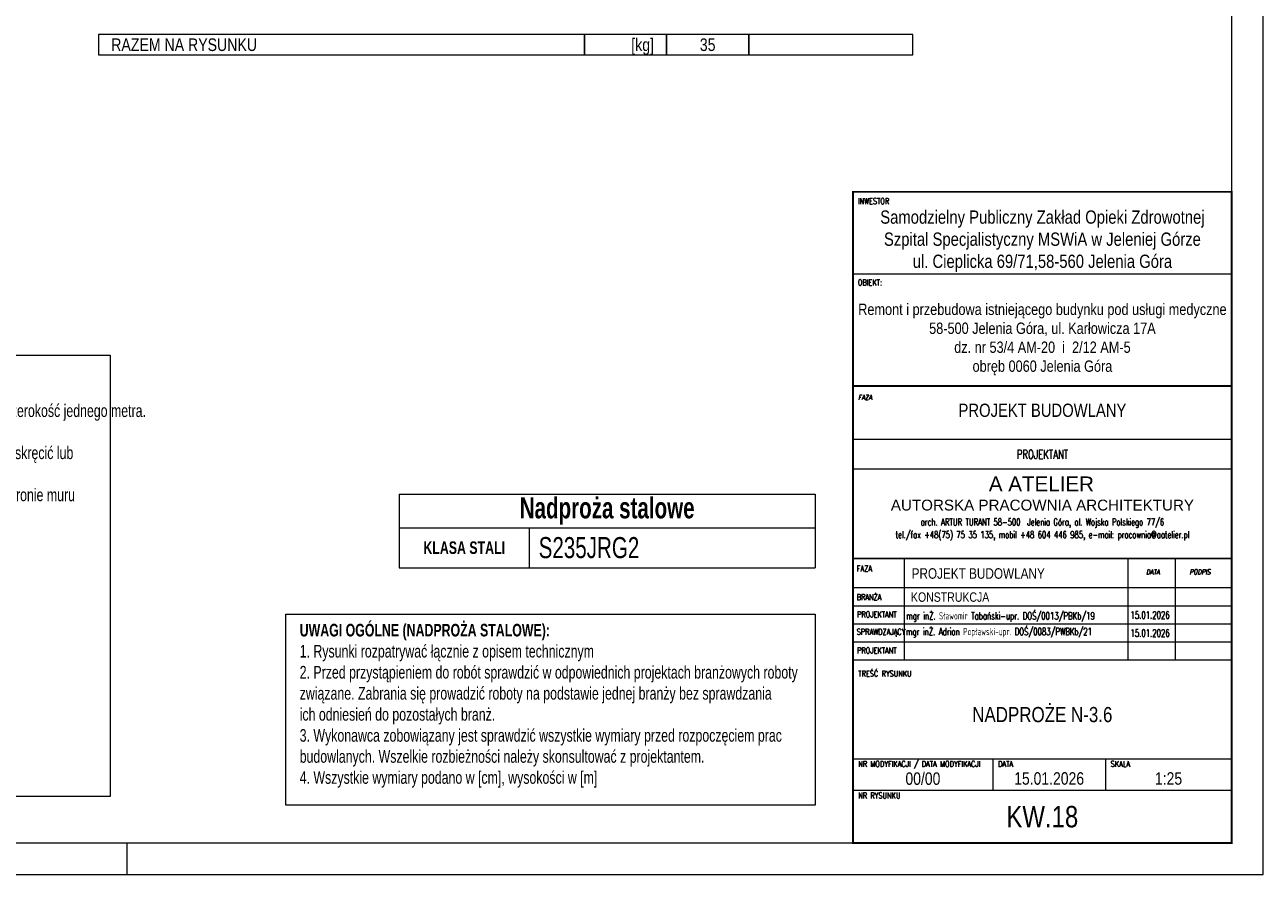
# Model space of a CAD drawing. Header units: millimetres. Extents: x 11149 to 111407, y -107619 to -23630.
# Tile 62 of 245: x 20261 to 20752, y -37106 to -36766. Entities that reach past the tile are written whole.
import ezdxf
from ezdxf.enums import TextEntityAlignment as Align

# ---------------------------------------------------------------- set-up
doc = ezdxf.new("R2010")
doc.units = ezdxf.units.MM
doc.header["$LTSCALE"] = 2
doc.layers.get('0').update_dxf_attribs({"plot": 0})
for name, color, linetype, lineweight in [('0_OPIS', 7, 'Continuous', 13), ('e-cad_cienkie', 1, 'Continuous', 9), ('e-cad_opisy', 7, 'Continuous', 9), ('TABELKA-OPIS', 136, 'Continuous', 13)]:
    doc.layers.add(name, color=color, linetype=linetype, lineweight=lineweight)
doc.styles.add('e-cad_1', font='arial.ttf', dxfattribs={"width": 0.7})
doc.styles.add('J-ROMANS', font='ROMANS.SHX', dxfattribs={"width": 0.7, "oblique": 10})
doc.styles.add('J-SWIS', font='arial.ttf', dxfattribs={"width": 0.8})
doc.styles.add('J-SWIS-BOLD', font='arial.ttf', dxfattribs={"width": 0.8})

# ---------------------------------------------------------------- blocks, each defined once
blk = doc.blocks.new('A3_poziom')
at = {"ltscale": 0.8}
blk.add_line((240, 0), (240, 5), dxfattribs=at)
for points in [[(0, 0), (420, 0), (420, 297), (0, 297)], [(30, 5), (415, 5), (415, 292), (30, 292)]]:
    blk.add_lwpolyline(points, close=True)
blk = doc.blocks.new('*T1088')
at = {"layer": 'e-cad_opisy', "color": 9, "linetype": 'ByBlock', "lineweight": 5, "ltscale": 4}
for p, q in [((0, 0), (164.74, 0)), ((0, 0), (0, -29.07)), ((164.74, 0), (164.74, -29.07)), ((0, -13.29), (164.74, -13.29)), ((51.49, -13.29), (51.49, -29.07)), ((0, -29.07), (164.74, -29.07))]:
    blk.add_line(p, q, dxfattribs=at)
at = {"layer": 'e-cad_opisy', "color": 0, "ltscale": 4, "style": 'e-cad_1'}
for s, insert, char_height, width, attachment_point in [('{\\fArial|b1|i0|c238|p34;\\C256;Nadproża stalowe}', (82.37, -6.64), 8.3333, 163.2368, 5), ('{\\fArial|b1|i0|c238|p34;KLASA STALI}', (25.75, -21.18), 5, 43.9933, 5), ('S235JRG2', (55.24, -21.18), 8.333, 105.7435, 4)]:
    blk.add_mtext(s, dxfattribs=dict(at, insert=insert, char_height=char_height, width=width, attachment_point=attachment_point))

msp = doc.modelspace()

# ---------------------------------------------------------------- linework, layer by layer
at = {"layer": '0_OPIS'}
for p, q in [((20739.37, -36864.78), (20589.46, -36864.78)), ((20739.37, -36930.35), (20589.46, -36930.35)), ((20739.37, -36930.35), (20589.46, -36930.35)), ((20739.37, -36942.01), (20589.46, -36942.01)), ((20589.46, -36977.36), (20739.37, -36977.36)), ((20739.37, -36977.36), (20589.46, -36977.36)), ((20739.37, -36977.36), (20589.46, -36977.36)), ((20739.37, -36977.36), (20589.46, -36977.36)), ((20739.37, -36977.36), (20589.46, -36977.36)), ((20589.46, -36977.36), (20739.37, -36977.36)), ((20589.46, -36977.36), (20739.37, -36977.36)), ((20739.37, -36977.36), (20589.46, -36977.36)), ((20739.37, -36977.36), (20589.46, -36977.36)), ((20609.65, -36977.36), (20609.65, -37017.53)), ((20698.19, -36977.36), (20698.19, -37017.53)), ((20716.98, -36977.36), (20716.98, -37017.53)), ((20739.37, -36989.02), (20589.46, -36989.02)), ((20589.37, -36996.15), (20739.37, -36996.15)), ((20589.37, -37003.28), (20739.37, -37003.28)), ((20589.46, -37003.28), (20739.37, -37003.28)), ((20589.46, -37003.28), (20739.37, -37003.28)), ((20589.46, -37010.4), (20739.37, -37010.4)), ((20589.46, -37017.53), (20739.37, -37017.53)), ((20589.46, -37017.53), (20739.37, -37017.53)), ((20589.37, -37056.72), (20739.37, -37056.72)), ((20644.76, -37056.72), (20644.76, -37069.22)), ((20689.37, -37056.72), (20689.37, -37069.22)), ((20589.37, -37069.22), (20739.37, -37069.22))]:
    msp.add_line(p, q, dxfattribs=at)
at = {"layer": '0_OPIS', "const_width": 0.75}
for points in [[(20589.37, -37090.05), (20739.37, -37090.05), (20739.37, -36832.22), (20589.37, -36832.22)], [(20589.46, -36909.09), (20739.37, -36909.09), (20739.37, -36832.22), (20589.46, -36832.22)]]:
    msp.add_lwpolyline(points, close=True, dxfattribs=at)
at = {"layer": 'e-cad_cienkie', "ltscale": 0.5}
for points in [[(20290.57, -36777.96), (20483.07, -36777.96), (20483.07, -36769.96), (20290.57, -36769.96)], [(20483.07, -36777.96), (20515.57, -36777.96), (20515.57, -36769.96), (20483.07, -36769.96)], [(20515.57, -36777.96), (20548.07, -36777.96), (20548.07, -36769.96), (20515.57, -36769.96)], [(20548.07, -36777.96), (20613.07, -36777.96), (20613.07, -36769.96), (20548.07, -36769.96)]]:
    msp.add_lwpolyline(points, close=True, dxfattribs=at)
at = {"layer": 'e-cad_opisy', "color": 9, "linetype": 'Continuous', "ltscale": 4}
for points in [[(19795.29, -36896.92), (20295.12, -36896.92), (20295.12, -37071.63), (19795.29, -37071.63)], [(20364.7, -36999.48), (20574.37, -36999.48), (20574.37, -37075.05), (20364.7, -37075.05)]]:
    msp.add_lwpolyline(points, close=True, dxfattribs=at)
at = {"layer": 'TABELKA-OPIS', "color": 7}
for p, q in [((20589.37, -36832.22), (20739.37, -36832.22)), ((20612, -36832.22), (20612, -36832.24))]:
    msp.add_line(p, q, dxfattribs=at)

# ---------------------------------------------------------------- block references
msp.add_blockref('*T1088', (20409.63, -36951.99))
at = {"layer": 'e-cad_opisy', "ltscale": 0.02, "xscale": 2.5, "yscale": 2.5, "zscale": 2.5}
msp.add_blockref('A3_poziom', (19701.87, -37102.55), dxfattribs=at)

# ---------------------------------------------------------------- texts
at = {"layer": '0_OPIS', "style": 'J-ROMANS', "width": 0.7}
for s, height, p in [('INWESTOR', 2.332, (20591.31, -36837.06)), ('OBIEKT:', 2.332, (20591.31, -36869.27)), ('FAZA', 2.332, (20590.87, -36982.56)), ('BRANŻA', 2.332, (20590.85, -36993.88)), ('PROJEKTANT', 2.332, (20590.98, -37000.74)), ('mgr inŻ. Sławomir Tabański-upr. DOŚ/0013/PBKb/19', 2.875, (20610.45, -37001.58)), ('15.01.2026', 2.875, (20699.3, -37001.26)), ('SPRAWDZAJĄCY', 2.3319, (20590.85, -37007.62)), ('mgr inŻ. Adrian Popławski-upr. DOŚ/0083/PWBKb/21', 2.875, (20610.32, -37007.8)), ('15.01.2026', 2.875, (20699.3, -37008.39)), ('PROJEKTANT', 2.332, (20590.98, -37015))]:
    msp.add_text(s, height=height, dxfattribs=at).set_placement(p)
msp.add_text('PROJEKTANT', height=3.534, dxfattribs=at).set_placement((20664.41, -36937.93), align=Align.CENTER)
at = {"layer": '0_OPIS', "style": 'J-SWIS'}
msp.add_text(' A ATELIER', height=5.83, dxfattribs=at).set_placement((20640.93, -36950.78))
msp.add_text('AUTORSKA PRACOWNIA ARCHITEKTURY', height=4.2974, dxfattribs=at).set_placement((20664.41, -36956.27), align=Align.MIDDLE)
at = {"layer": '0_OPIS', "style": 'J-ROMANS', "width": 0.7}
for s, p in [('arch. ARTUR TURANT 58-500  Jelenia Góra, al. Wojska Polskiego 77/6', (20664.41, -36961.55)), ('tel./fax +48(75) 75 35 135, mobil +48 604 446 985, e-mail: pracownia@aatelier.pl', (20664.41, -36966.59))]:
    msp.add_text(s, height=2.8268, dxfattribs=at).set_placement(p, align=Align.TOP_CENTER)
at = {"layer": '0_OPIS', "style": 'J-SWIS', "width": 0.8}
for s, height, p in [('PROJEKT BUDOWLANY', 4.1641, (20638.98, -36983.36)), ('KONSTRUKCJA', 3.7282, (20627.85, -36992.7))]:
    msp.add_text(s, height=height, dxfattribs=at).set_placement(p, align=Align.MIDDLE)
at = {"layer": '0_OPIS', "style": 'J-ROMANS', "oblique": 10, "width": 0.7}
for s, p in [('DATA', (20705.48, -36983.74)), ('PODPIS', (20722.69, -36983.74))]:
    msp.add_text(s, height=1.999, dxfattribs=at).set_placement(p)
at = {"layer": '0_OPIS', "style": 'J-ROMANS', "width": 0.7}
for s, height, p in [('TREŚĆ RYSUNKU', 2.3333, (20591.45, -37023.02)), ('NR MODYFIKACJI / DATA MODYFIKACJI', 2.3333, (20591.45, -37058.8)), ('DATA', 2.333, (20646.85, -37058.8)), ('SKALA', 2.333, (20691.45, -37058.8)), ('NR RYSUNKU', 2.333, (20591.45, -37071.3))]:
    msp.add_text(s, height=height, dxfattribs=at).set_placement(p, align=Align.MIDDLE_LEFT)
at = {"layer": '0_OPIS'}
for s, insert, char_height, width, attachment_point, style in [('Samodzielny Publiczny Zakład Opieki Zdrowotnej\\PSzpital Specjalistyczny MSWiA w Jeleniej Górze\\Pul. Cieplicka 69/71,58-560 Jelenia Góra', (20664.41, -36851.76), 5.25, 149.9087, 5, 'J-SWIS'), ('\\PRemont i przebudowa istniejącego budynku pod usługi medyczne\\P58-500 Jelenia Góra, ul. Karłowicza 17A\\Pdz. nr 53/4 AM-20  i  2/12 AM-5 \\Pobręb 0060 Jelenia Góra', (20664.41, -36886.93), 4.5, 149.9087, 5, 'J-SWIS'), ('FAZA', (20591.45, -36912.55), 1.999, 17.1784, 1, 'J-ROMANS'), ('PROJEKT BUDOWLANY', (20664.41, -36918.76), 5.25, 149.9087, 5, 'J-SWIS'), ('NADPROŻE N-3.6', (20664.37, -37039.27), 6, 140.0135, 5, 'J-SWIS')]:
    msp.add_mtext(s, dxfattribs=dict(at, insert=insert, char_height=char_height, width=width, attachment_point=attachment_point, style=style))
at = {"layer": '0_OPIS', "style": 'J-SWIS-BOLD', "width": 0.8}
for tag, text, height, p in [('00/00', '01', 4.95, (20617.07, -37064.49)), ('15.01.2026', '31.12.2002', 4.95, (20667.07, -37064.53)), ('1:25', '1:50', 4.95, (20714.37, -37064.53)), ('KW.18', 'AR.00.00.00/a', 8.4857, (20664.37, -37079.64))]:
    msp.add_attdef(tag, text=text, height=height, dxfattribs=at).set_placement(p, align=Align.MIDDLE)
at = {"layer": 'e-cad_opisy', "ltscale": 0.5, "style": 'e-cad_1', "width": 0.8}
msp.add_text('[kg]', height=5, dxfattribs=at).set_placement((20510.57, -36776.46), align=Align.RIGHT)
msp.add_text('RAZEM NA RYSUNKU', height=5, dxfattribs=at).set_placement((20295.57, -36776.46))
msp.add_text('35', height=5, dxfattribs=at).set_placement((20531.82, -36776.46), align=Align.CENTER)
at = {"layer": 'e-cad_opisy', "ltscale": 4, "char_height": 5, "attachment_point": 1, "style": 'e-cad_1'}
for s, insert, width in [('{\\fArial|b1|i0|c238|p34;UWAGI DO MONTAŻU NADPROŻY STALOWYCH\\P\\fArial|b0|i0|c238|p34;\\H1.000001x;1. Przed przystąpieniem do prac sprawdzić wszystkie wymiary na budowie.\\P2. Należy oszacować wytrzymałość muru. W przypadku występowania luźnych i kruchych elementów murowych lub spoin należy przemurować istniejące ściany w miejscu oparcia projektowanego nadproża na szerokość jednego metra.\\P3. Wykonać niezależne od ingerowanej ściany podparcie stropu w obrębie wykonywanego nadproża.\\P4. Dociąć belki stalowe na wymiar, następnie wykonać otwory %%C14 wg projektu. Owinąć belki siatką Rabitza w przypadku planowanego otynkowania gotowego nadproża. W przypadku występowania pary belek - skręcić lub zespawać je ze sobą tworząc jedną zespoloną parę belek.\\P5. Nad krawędzią projektowanego otworu wykuć bruzdę z jednej strony o wymaganych wymiarach +4cm. Bruzda nie może być głębsza niż połowa szerokości muru. Dopuszcza się wykonanie bruzdy po drugiej stronie muru jedynie pod poduszki betonowe.\\P6. Przewiercić otwory %%C25 umożliwiające osadzenie rurek dystansowych. Poprawić otwory z drugiej strony muru tak, aby rurki dystansowe były prostopadle do przyszłych belek stalowych.\\P6. Oczyścić bruzdę z kurzu i pyłu.\\P7. Wykonać poduszki betonowe z betonu C12/15. Wyrównać i wypoziomować powierzchnie górne zaprawy.\\P8. Po stwardnieniu betonu (minimum po 3 dniach) osadzić pierwszą belkę stalową. Podbić klinami stalowymi miejsca styku górnej krawędzi z murem i miejsca oparcia w murze.\\P9. Przestrzeń pomiędzy belką stalową a murem nad belką i w miejscu oparcia wypełnić zaprawą bezskurczową np. Ceresit CX15.\\P10. Po upływie czasu wiązania zaprawy, skuć mur z drugiej strony, wstawić rurki dystansowe i drugą belkę nadprożową (lub zespoloną parę belek). Podbić klinami.\\P11. Przez nawiercone otwory i rurki dystansowe połączyć belki śrubami zgodnie z rysunkiem wykonawczym.\\P12. Przestrzenie pomiędzy belkami wypełnić cegłą, a przestrrzenie pomiędzy belką a murem zaprawą bezskurczową analogicznie jak w belce pierwszej.\\P13. Po zakończeniu montażu belek stalowych i po upływie czasu wiązania zaprawy, przystąpić do rozbiórki muru poniżej wstawionych belek, nacinając uprzednio ścianę tarczą diamentową. \\P14. Elementy stalowe obłożyć płytą gipsowo-kartonową, cementową lub otynkować tynkiem cementowo-wapiennym na siatce Rabitza.\\P15. Wszystkie prace budowlane powinny być wykonywane pod nadzorem uprawnionej osoby.^I}', (19800.93, -36899.72), 491.6675), ('{\\fArial|b1|i0|c238|p34;UWAGI OGÓLNE (NADPROŻA STALOWE):\\P\\fArial|b0|i0|c238|p34;\\W0.7;1. Rysunki rozpatrywać łącznie z opisem technicznym\\P2. Przed przystąpieniem do robót sprawdzić w odpowiednich projektach branżowych roboty związane. Zabrania się prowadzić roboty na podstawie jednej branży bez sprawdzania \\Pich odniesień do pozostałych branż.\\P3. Wykonawca zobowiązany jest sprawdzić wszystkie wymiary przed rozpoczęciem prac budowlanych. Wszelkie rozbieżności należy skonsultować z projektantem.\\P4. Wszystkie wymiary podano w [cm], wysokości w [m]}', (20370.22, -37003.3), 202.5463)]:
    msp.add_mtext(s, dxfattribs=dict(at, insert=insert, width=width))

doc.saveas('drawing.dxf')
